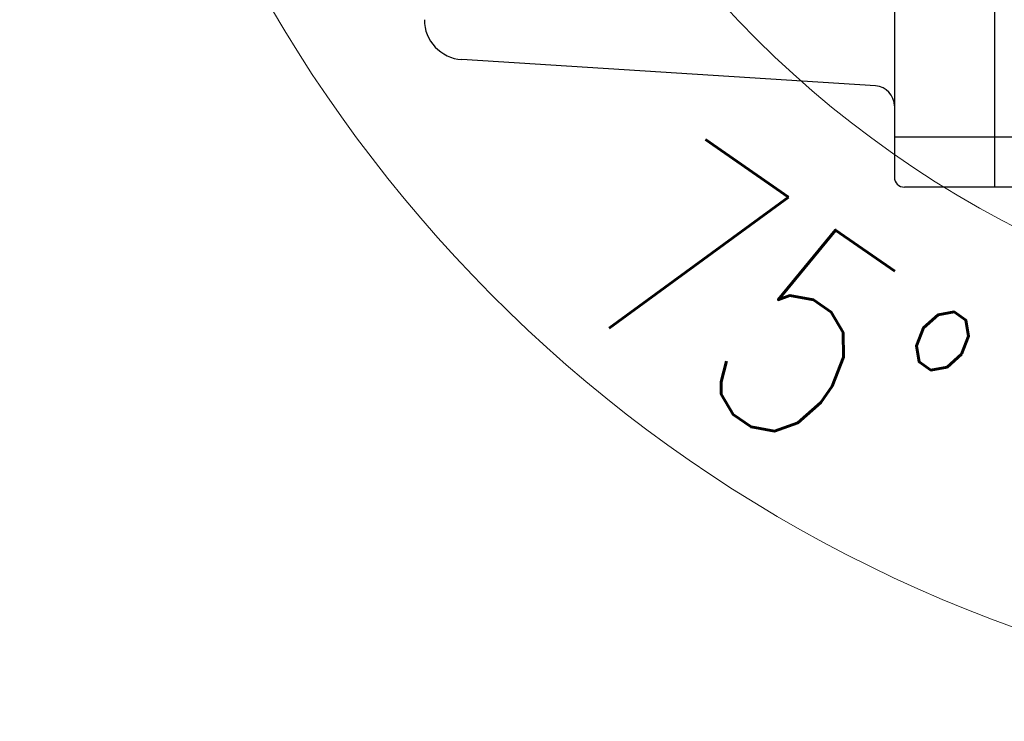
# Model space of a CAD drawing. Header units: millimetres. Extents: x 0 to 1300, y 0 to 891.
# Tile 14 of 127: x 520 to 569, y 214 to 249. Entities that reach past the tile are written whole.
import ezdxf

# ---------------------------------------------------------------- set-up
doc = ezdxf.new("R2010")
doc.units = ezdxf.units.MM
doc.header["$LTSCALE"] = 0.545669
doc.layers.add('NoLayerName_001', color=7, linetype='Continuous')
doc.styles.get("Standard").update_dxf_attribs({"font": 'txt', "bigfont": 'extfont2'})
doc.dimstyles.get("Standard").update_dxf_attribs({"dimtxt": 2.5, "dimasz": 2.5, "dimexe": 1, "dimexo": 1, "dimtad": 1, "dimdec": 3, "dimzin": 0, "dimdsep": 46, "dimtxsty": 'Standard', "dimcen": 2.5, "dimadec": 3, "dimazin": 0, "dimtfac": 0.75, "dimtdec": 3, "dimtmove": 0, "dimatfit": 3, "dimfxl": 1, "dimarcsym": 0})

# ---------------------------------------------------------------- blocks, each defined once
blk = doc.blocks.new('_OPEN30')
at = {"color": 0, "linetype": 'ByBlock', "lineweight": -2}
for p, q in [((-1, 0.267949), (0, 0)), ((0, 0), (-1, -0.267949)), ((0, 0), (-1, 0))]:
    blk.add_line(p, q, dxfattribs=at)
blk = doc.blocks.new('*D47')
at = {"layer": 'Defpoints', "color": 0}
for p in [(526.877, 284.922), (526.977, 284.922), (586.934, 259.011), (586.96, 259.108), (529.773, 255.03)]:
    blk.add_point(p, dxfattribs=at)
at = {"layer": 'NoLayerName_001', "color": 0, "linetype": 'Continuous', "lineweight": 13}
for p, q in [((523.877, 284.922), (520.146, 284.922)), ((586.158, 256.113), (574.794, 213.703))]:
    blk.add_line(p, q, dxfattribs=at)
blk.add_arc((593.877, 284.922), 70.731, 183.64582, 251.35418, dxfattribs=at)
at = {"layer": 'NoLayerName_001', "color": 0, "lineweight": 13, "xscale": 4.5, "yscale": 4.5, "zscale": 4.5}
for p, rotation in [((523.146, 284.922), 91.8229116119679), ((575.57, 216.601), 343.1770883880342)]:
    blk.add_blockref('_OPEN30', p, dxfattribs=dict(at, rotation=rotation))
at = {"layer": 'NoLayerName_001', "color": 0, "lineweight": 13, "insert": (558.234, 233.764), "char_height": 10.5, "attachment_point": 5, "rotation": 325.134}
blk.add_mtext('\\W0.8000;75%%d', dxfattribs=at)
blk = doc.blocks.new('DIM_0002')
at = {"color": 3, "linetype": 'Continuous', "lineweight": 13}
blk.add_arc((52.31, 53.426), 52.31, 345, 255, dxfattribs=at)

msp = doc.modelspace()

# ---------------------------------------------------------------- linework, layer by layer
at = {"layer": 'NoLayerName_001', "color": 7, "linetype": 'Continuous', "lineweight": 25}
for p, q in [((563.877, 274.222), (563.877, 240.922)), ((568.877, 272.9596), (568.877, 240.422)), ((562.9407, 245.4817), (542.2496, 246.8025)), ((577.877, 242.922), (563.877, 242.922)), ((577.877, 240.422), (564.377, 240.422))]:
    msp.add_line(p, q, dxfattribs=at)
for centre, radius, start, end in [((542.377, 248.7984), 2, 180, 266.34778), ((562.877, 244.4838), 1, 0, 86.34778), ((564.377, 240.922), 0.5, 180, 270)]:
    msp.add_arc(centre, radius, start, end, dxfattribs=at)

# ---------------------------------------------------------------- block references
at = {"layer": 'NoLayerName_001', "color": 3, "linetype": 'Continuous', "lineweight": 13}
msp.add_blockref('DIM_0002', (541.5667, 231.4964), dxfattribs=at)

# ---------------------------------------------------------------- dimensions: what is measured, and where the dimension line sits
dim = msp.add_angular_dim_2l(base=(529.772544, 255.029563), line1=((586.934271, 259.011199), (586.960153, 259.107792)), line2=((526.877045, 284.921983), (526.977045, 284.921983)), text='\\W0.8000;<>', dimstyle='Standard', override={"dimtxt": 10.5, "dimasz": 4.5, "dimexe": 3, "dimexo": 3, "dimgap": 3, "dimblk": 'OPEN30', "dimclrd": 0, "dimclre": 0, "dimclrt": 0, "dimazin": 2, "dimtp": 0, "dimtm": 0, "dimlwd": 13, "dimlwe": 13}, dxfattribs=at)
dim.commit()
dim.dimension.update_dxf_attribs({"geometry": '*D47', "text_midpoint": (553.442742, 226.887416), "dimtype": 162})

doc.saveas('drawing.dxf')
